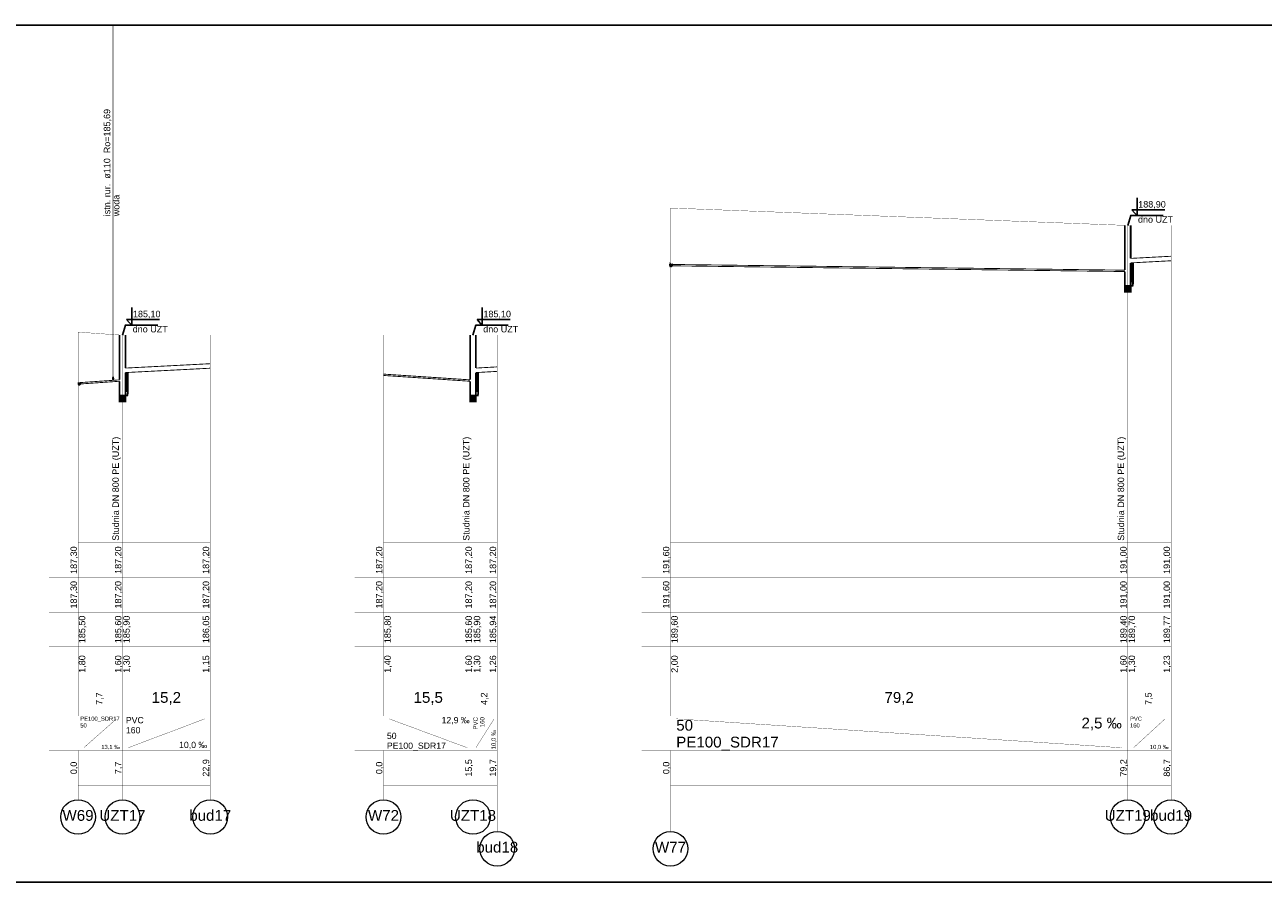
# Model space of a CAD drawing. Header units: inches. Extents: x -156 to 1086, y -12 to 33.
# Tile 26 of 30: x 743 to 786, y -12 to 18. Entities that reach past the tile are written whole.
import ezdxf
from ezdxf.lldxf.tags import DXFTag

# ---------------------------------------------------------------- set-up
doc = ezdxf.new("R2010")
doc.units = ezdxf.units.IN
doc.header["$MEASUREMENT"] = 0
for name, color, linetype, true_color in [('IS_Kolizje', 7, 'SOLID', 0x000000), ('IS_Kolizje_-_opisy', 7, 'SOLID', 0x000000), ('IS_Sieci_na_profilu', 7, 'SOLID', 0x000000), ('IS_Tabelka_profilu', 7, 'SOLID', 0x000000), ('IS_Tabelka_profilu_-_opisy', 7, 'SOLID', 0x000000), ('IS_Teren_proj', 7, 'SOLID', 0x000000)]:
    doc.layers.add(name, color=color, linetype=linetype, true_color=true_color)
tags = doc.linetypes.add('DOT', pattern=[5, 0, -5]).pattern_tags.tags
tags[6:7] = [DXFTag(74, 4), DXFTag(75, 0), DXFTag(340, '0'), DXFTag(46, 0.0), DXFTag(50, 0.0), DXFTag(44, 0.0), DXFTag(45, 0.0)]
tags[4:5] = [DXFTag(74, 4), DXFTag(75, 0), DXFTag(340, '0'), DXFTag(46, 0.0), DXFTag(50, 0.0), DXFTag(44, 0.0), DXFTag(45, 0.0)]
tags = doc.linetypes.add('SOLID', pattern=[10, 10, 0]).pattern_tags.tags
tags[6:7] = [DXFTag(74, 4), DXFTag(75, 0), DXFTag(340, '0'), DXFTag(46, 0.0), DXFTag(50, 0.0), DXFTag(44, 0.0), DXFTag(45, 0.0)]
tags[4:5] = [DXFTag(74, 4), DXFTag(75, 0), DXFTag(340, '0'), DXFTag(46, 0.0), DXFTag(50, 0.0), DXFTag(44, 0.0), DXFTag(45, 0.0)]
pattern_1 = [(37.5, (0, 0), (-0.00062993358, 0.0192682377), [0, -0.0152, 0, -0.017, 0, -0.01625]), (7.5, (0, 0), (0.01769776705, 0.02822146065), [0, -0.0082, 0, -0.0137, 0, -0.00525]), (-32.5, (-0.0123, 0), (0.0311414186, 5.659054e-05), [0, -0.005, 0, -0.018, 0, -0.0235]), (-42.5, (-0.0123, 0), (0.030061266, 0.00877675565), [0, -0.0025, 0, -0.0118, 0, -0.0135])]

msp = doc.modelspace()

# ---------------------------------------------------------------- hatches: boundary and pattern name
at = {"layer": 'IS_Kolizje', "ltscale": 0.01}
h = msp.add_hatch(color=256, dxfattribs=at)
edge = h.paths.add_edge_path()
edge.add_ellipse((746.185, 5.692), major_axis=(0, 0.055), ratio=0.2, start_angle=0, end_angle=360)
at = {"layer": 'IS_Sieci_na_profilu', "ltscale": 0.01}
for points in [[(781.23, 8.9), (781.33, 8.9), (781.43, 8.9), (781.43, 8.7), (781.33, 8.7), (781.23, 8.7)], [(746.41, 5.1), (746.51, 5.1), (746.61, 5.1), (746.61, 4.9), (746.51, 4.9), (746.41, 4.9)], [(758.55, 5.1), (758.65, 5.1), (758.75, 5.1), (758.75, 4.9), (758.65, 4.9), (758.55, 4.9)]]:
    msp.add_hatch(color=256, dxfattribs=at).paths.add_polyline_path(points)
h = msp.add_hatch(dxfattribs=at)
h.set_pattern_fill('AR-SAND', color=256, scale=0.01, style=0)
h.set_pattern_definition(pattern_1)
h.paths.add_polyline_path([(782.58, 8.7), (782.68, 8.7), (782.78, 8.7), (782.68, 8.7)])
h = msp.add_hatch(dxfattribs=at)
h.set_pattern_fill('AR-SAND', color=256, scale=0.01, style=0)
h.set_pattern_definition(pattern_1)
h.paths.add_polyline_path([(747.76, 4.9), (747.86, 4.9), (747.96, 4.9), (747.86, 4.9)])
h = msp.add_hatch(dxfattribs=at)
h.set_pattern_fill('AR-SAND', color=256, scale=0.01, style=0)
h.set_pattern_definition(pattern_1)
h.paths.add_polyline_path([(759.9, 4.9), (760, 4.9), (760.1, 4.9), (760, 4.9)])

# ---------------------------------------------------------------- linework, layer by layer
for p, q in [((702.014, 17.94), (882.366, 17.94)), ((702.014, -11.76), (882.366, -11.76))]:
    msp.add_line(p, q)
for points in [[(781.652, 11.335), (781.652, 11.952)], [(781.33, 11), (781.433, 11.344), (782.551, 11.344)], [(782.614, 11.539), (781.474, 11.539)], [(781.652, 11.335), (781.474, 11.539)], [(746.832, 7.535), (746.832, 8.152)], [(758.972, 7.535), (758.972, 8.152)], [(747.794, 7.739), (746.654, 7.739)], [(746.832, 7.535), (746.654, 7.739)], [(759.934, 7.739), (758.794, 7.739)], [(758.972, 7.535), (758.794, 7.739)], [(746.51, 7.2), (746.613, 7.544), (747.731, 7.544)], [(758.65, 7.2), (758.753, 7.544), (759.871, 7.544)]]:
    msp.add_lwpolyline(points)
at = {"layer": 'IS_Kolizje', "lineweight": 20, "ltscale": 0.01}
msp.add_ellipse((746.185, 5.692), major_axis=(0, 0.055), ratio=0.2, dxfattribs=at)
at = {"layer": 'IS_Kolizje_-_opisy', "ltscale": 0.01, "const_width": 0.02}
msp.add_lwpolyline([(746.185, 17.94), (746.185, 5.747)], dxfattribs=at)
at = {"layer": 'IS_Sieci_na_profilu', "ltscale": 0.01}
for points, const_width in [([(781.23, 9.447), (781.23, 11)], 0.06), ([(781.43, 9.852), (781.43, 11)], 0.06), ([(781.43, 9.854), (782.83, 9.929)], 0.03), ([(765.49, 9.646), (781.23, 9.446)], 0.03), ([(765.49, 9.598), (781.23, 9.399)], 0.03), ([(781.512, 9.704), (781.512, 8.98), (781.496, 8.9), (781.43, 8.9)], 0.06), ([(781.48, 9.703), (781.48, 9.14), (781.464, 9.06), (781.43, 9.06)], 0.06), ([(781.43, 8.9), (781.43, 9.7)], 0.06), ([(781.43, 9.698), (782.83, 9.773)], 0.03), ([(781.23, 8.9), (781.23, 9.397)], 0.06), ([(781.23, 8.9), (781.33, 8.9), (781.33, 8.9), (781.43, 8.9), (781.43, 8.9), (781.33, 8.9), (781.33, 8.9), (781.23, 8.9)], 0.06), ([(781.23, 8.9), (781.33, 8.9), (781.33, 8.9), (781.43, 8.9), (781.43, 8.7), (781.33, 8.7), (781.33, 8.7), (781.23, 8.7), (781.23, 8.9)], 0.06), ([(746.41, 5.647), (746.41, 7.2)], 0.06), ([(746.61, 6.052), (746.61, 7.2)], 0.06), ([(758.55, 5.647), (758.55, 7.2)], 0.06), ([(758.75, 6.052), (758.75, 7.2)], 0.06), ([(746.61, 6.054), (749.55, 6.206)], 0.03), ([(746.61, 5.898), (749.55, 6.05)], 0.03), ([(758.75, 6.054), (759.49, 6.096)], 0.03), ([(744.97, 5.546), (746.41, 5.646)], 0.03), ([(744.97, 5.498), (746.41, 5.598)], 0.03), ([(746.41, 5.1), (746.41, 5.597)], 0.06), ([(746.692, 5.904), (746.692, 5.18), (746.676, 5.1), (746.61, 5.1)], 0.06), ([(746.66, 5.903), (746.66, 5.34), (746.644, 5.26), (746.61, 5.26)], 0.06), ([(746.61, 5.1), (746.61, 5.9)], 0.06), ([(755.55, 5.846), (758.55, 5.646)], 0.03), ([(755.55, 5.799), (758.55, 5.598)], 0.03), ([(758.55, 5.1), (758.55, 5.597)], 0.06), ([(758.832, 5.905), (758.832, 5.18), (758.816, 5.1), (758.75, 5.1)], 0.06), ([(758.8, 5.903), (758.8, 5.34), (758.784, 5.26), (758.75, 5.26)], 0.06), ([(758.75, 5.1), (758.75, 5.9)], 0.06), ([(758.75, 5.898), (759.49, 5.94)], 0.03), ([(746.41, 5.1), (746.51, 5.1), (746.51, 5.1), (746.61, 5.1), (746.61, 5.1), (746.51, 5.1), (746.51, 5.1), (746.41, 5.1)], 0.06), ([(746.41, 5.1), (746.51, 5.1), (746.51, 5.1), (746.61, 5.1), (746.61, 4.9), (746.51, 4.9), (746.51, 4.9), (746.41, 4.9), (746.41, 5.1)], 0.06), ([(758.55, 5.1), (758.65, 5.1), (758.65, 5.1), (758.75, 5.1), (758.75, 5.1), (758.65, 5.1), (758.65, 5.1), (758.55, 5.1)], 0.06), ([(758.55, 5.1), (758.65, 5.1), (758.65, 5.1), (758.75, 5.1), (758.75, 4.9), (758.65, 4.9), (758.65, 4.9), (758.55, 4.9), (758.55, 5.1)], 0.06)]:
    msp.add_lwpolyline(points, dxfattribs=dict(at, const_width=const_width))
at = {"layer": 'IS_Sieci_na_profilu', "linetype": 'DOT', "lineweight": 60, "ltscale": 0.01}
for centre, major_axis, ratio in [((765.512, 9.631), (0, 0.0315), 0.180811), ((745.02, 5.525), (0, 0.025), 0.0004)]:
    msp.add_ellipse(centre, major_axis=major_axis, ratio=ratio, dxfattribs=at)
at = {"layer": 'IS_Tabelka_profilu', "ltscale": 0.01, "const_width": 0.01}
for points in [[(765.49, 11.6), (765.49, 0)], [(765.49, 0), (765.49, 11.6)], [(781.33, 11), (781.33, 0)], [(781.33, 0), (781.33, 11)], [(782.83, 11), (782.83, 0)], [(744.97, 7.3), (744.97, 0)], [(744.97, 0), (744.97, 7.3)], [(746.51, 7.2), (746.51, 0)], [(746.51, 0), (746.51, 7.2)], [(749.55, 7.2), (749.55, 0)], [(755.55, 7.2), (755.55, 0)], [(755.55, 0), (755.55, 7.2)], [(758.65, 7.2), (758.65, 0)], [(758.65, 0), (758.65, 7.2)], [(759.49, 7.2), (759.49, 0)], [(744.97, 0), (744.97, 1.2)], [(746.51, 0), (746.51, 1.2)], [(749.55, 0), (749.55, 1.2)], [(755.55, 0), (755.55, 1.2)], [(758.65, 0), (758.65, 1.2)], [(759.49, 0), (759.49, 1.2)], [(765.49, 0), (765.49, 1.2)], [(781.33, 0), (781.33, 1.2)], [(782.83, 0), (782.83, 1.2)], [(746.51, -6), (744.97, -6), (744.97, 0), (746.51, 0), (746.51, -6)], [(749.55, -6), (746.51, -6), (746.51, 0), (749.55, 0), (749.55, -6)], [(758.65, -6), (755.55, -6), (755.55, 0), (758.65, 0), (758.65, -6)], [(759.49, -6), (758.65, -6), (758.65, 0), (759.49, 0), (759.49, -6)], [(781.33, -6), (765.49, -6), (765.49, 0), (781.33, 0), (781.33, -6)], [(782.83, -6), (781.33, -6), (781.33, 0), (782.83, 0), (782.83, -6)], [(743.97, -1.2), (744.97, -1.2)], [(744.97, -1.2), (746.51, -1.2)], [(746.51, -1.2), (749.55, -1.2)], [(754.55, -1.2), (755.55, -1.2)], [(755.55, -1.2), (758.65, -1.2)], [(758.65, -1.2), (759.49, -1.2)], [(764.49, -1.2), (765.49, -1.2)], [(765.49, -1.2), (781.33, -1.2)], [(781.33, -1.2), (782.83, -1.2)], [(743.97, -2.4), (744.97, -2.4)], [(744.97, -2.4), (746.51, -2.4)], [(746.51, -2.4), (749.55, -2.4)], [(754.55, -2.4), (755.55, -2.4)], [(755.55, -2.4), (758.65, -2.4)], [(758.65, -2.4), (759.49, -2.4)], [(764.49, -2.4), (765.49, -2.4)], [(765.49, -2.4), (781.33, -2.4)], [(781.33, -2.4), (782.83, -2.4)], [(743.97, -3.6), (744.97, -3.6)], [(744.97, -3.6), (746.51, -3.6)], [(746.51, -3.6), (749.55, -3.6)], [(754.55, -3.6), (755.55, -3.6)], [(755.55, -3.6), (758.65, -3.6)], [(758.65, -3.6), (759.49, -3.6)], [(764.49, -3.6), (765.49, -3.6)], [(765.49, -3.6), (781.33, -3.6)], [(781.33, -3.6), (782.83, -3.6)], [(743.97, -4.8), (744.97, -4.8)], [(744.97, -4.8), (746.51, -4.8)], [(746.51, -4.8), (749.55, -4.8)], [(754.55, -4.8), (755.55, -4.8)], [(755.55, -4.8), (758.65, -4.8)], [(758.65, -4.8), (759.49, -4.8)], [(764.49, -4.8), (765.49, -4.8)], [(765.49, -4.8), (781.33, -4.8)], [(781.33, -4.8), (782.83, -4.8)], [(743.97, -6), (744.97, -6)], [(744.97, -6), (746.51, -6)], [(746.51, -7.2), (746.51, -6)], [(746.51, -6), (749.55, -6)], [(749.55, -7.2), (749.55, -6)], [(754.55, -6), (755.55, -6)], [(755.55, -6), (758.65, -6)], [(758.65, -7.2), (758.65, -6)], [(758.65, -6), (759.49, -6)], [(759.49, -7.2), (759.49, -6)], [(764.49, -6), (765.49, -6)], [(765.49, -6), (781.33, -6)], [(781.33, -7.2), (781.33, -6)], [(781.33, -6), (782.83, -6)], [(782.83, -7.2), (782.83, -6)], [(743.97, -7.2), (744.97, -7.2)], [(746.51, -8.4), (744.97, -8.4), (744.97, -7.2), (746.51, -7.2), (746.51, -8.4)], [(744.97, -7.2), (746.51, -7.2)], [(749.55, -8.4), (746.51, -8.4), (746.51, -7.2), (749.55, -7.2), (749.55, -8.4)], [(746.51, -7.2), (749.55, -7.2)], [(754.55, -7.2), (755.55, -7.2)], [(758.65, -8.4), (755.55, -8.4), (755.55, -7.2), (758.65, -7.2), (758.65, -8.4)], [(755.55, -7.2), (758.65, -7.2)], [(759.49, -8.4), (758.65, -8.4), (758.65, -7.2), (759.49, -7.2), (759.49, -8.4)], [(758.65, -7.2), (759.49, -7.2)], [(764.49, -7.2), (765.49, -7.2)], [(781.33, -8.4), (765.49, -8.4), (765.49, -7.2), (781.33, -7.2), (781.33, -8.4)], [(765.49, -7.2), (781.33, -7.2)], [(782.83, -8.4), (781.33, -8.4), (781.33, -7.2), (782.83, -7.2), (782.83, -8.4)], [(781.33, -7.2), (782.83, -7.2)], [(744.97, -8.4), (746.51, -8.4)], [(746.51, -8.4), (749.55, -8.4)], [(755.55, -8.4), (758.65, -8.4)], [(758.65, -8.4), (759.49, -8.4)], [(765.49, -8.4), (781.33, -8.4)], [(781.33, -8.4), (782.83, -8.4)]]:
    msp.add_lwpolyline(points, dxfattribs=at)
at = {"layer": 'IS_Tabelka_profilu_-_opisy', "ltscale": 0.01, "const_width": 0.01}
for points in [[(745.17, -7.1), (746.302, -6.1)], [(746.71, -7.1), (749.359, -6.1)], [(755.75, -6.1), (758.451, -7.1)], [(758.75, -7.1), (759.383, -6.1)], [(765.69, -6.1), (781.122, -7.1)], [(781.53, -7.1), (782.622, -6.1)], [(744.97, -8.9), (744.97, -8.4)], [(746.51, -8.9), (746.51, -8.4)], [(749.55, -8.9), (749.55, -8.4)], [(755.55, -8.9), (755.55, -8.4)], [(758.65, -8.9), (758.65, -8.4)], [(759.49, -10), (759.49, -8.4)], [(765.49, -10), (765.49, -8.4)], [(781.33, -8.9), (781.33, -8.4)], [(782.83, -8.9), (782.83, -8.4)]]:
    msp.add_lwpolyline(points, dxfattribs=at)
at = {"layer": 'IS_Tabelka_profilu_-_opisy', "lineweight": 9, "ltscale": 0.01}
for centre in [(744.97, -9.5), (746.51, -9.5), (749.55, -9.5), (755.55, -9.5), (758.65, -9.5), (781.33, -9.5), (782.83, -9.5), (759.49, -10.6), (765.49, -10.6)]:
    msp.add_ellipse(centre, major_axis=(0.6, 0), ratio=1, dxfattribs=at)
at = {"layer": 'IS_Teren_proj', "ltscale": 0.01, "const_width": 0.01}
for points in [[(765.49, 11.6), (781.23, 11)], [(781.23, 11), (781.33, 11)], [(781.33, 11), (781.43, 11)], [(781.43, 11), (782.83, 11)], [(744.97, 7.3), (746.41, 7.2)], [(746.41, 7.2), (746.51, 7.2)], [(746.51, 7.2), (746.61, 7.2)], [(746.61, 7.2), (749.55, 7.2)], [(755.55, 7.2), (758.55, 7.2)], [(758.55, 7.2), (758.65, 7.2)], [(758.65, 7.2), (758.75, 7.2)], [(758.75, 7.2), (759.49, 7.2)]]:
    msp.add_lwpolyline(points, dxfattribs=at)

# ---------------------------------------------------------------- texts
at = {"layer": 'IS_Kolizje_-_opisy', "ltscale": 0.01, "char_height": 0.2232, "attachment_point": 7, "rotation": 90}
for s, insert in [('\\fArial|b0|i0;istn. rur.  ø110  Ro=185,69', (746.127, 11.315)), ('\\fArial|b0|i0;woda', (746.407, 11.315))]:
    msp.add_mtext(s, dxfattribs=dict(at, insert=insert))
at = {"layer": 'IS_Tabelka_profilu_-_opisy', "ltscale": 0.01}
for s, insert, char_height, attachment_point in [('{\\fArial|b0|i0|c238|p34;188,90}', (782.169, 11.575), 0.2232, 8), ('{\\fArial|b0|i0|c238|p34;dno UZT}', (782.291, 11.088), 0.2232, 8), ('{\\fArial|b0|i0|c238|p34;185,10}', (747.349, 7.775), 0.2232, 8), ('{\\fArial|b0|i0|c238|p34;185,10}', (759.489, 7.775), 0.2232, 8), ('{\\fArial|b0|i0|c238|p34;dno UZT}', (747.471, 7.288), 0.2232, 8), ('{\\fArial|b0|i0|c238|p34;dno UZT}', (759.611, 7.288), 0.2232, 8), ('\\fArial|b0|i0;15,2', (748.03, -5.614), 0.3744, 8), ('\\fArial|b0|i0;15,5', (757.1, -5.614), 0.3744, 8), ('\\fArial|b0|i0;79,2', (773.41, -5.614), 0.3744, 8), ('{\\fArial|b0|i0|c238|p34;50}', (745.048, -6.255), 0.144, 1), ('\\fArial|b0|i0;PE100_SDR17', (745.048, -6.022), 0.144, 1), ('{\\fArial|b0|i0|c238|p34;160}', (746.627, -6.386), 0.216, 1), ('{\\fArial|b0|i0|c238|p34;PVC}', (746.627, -6.036), 0.216, 1), ('\\fArial|b0|i0;12,9 ‰', (758.534, -6.036), 0.216, 3), ('{\\fArial|b0|i0|c238|p34;50}', (765.69, -6.514), 0.3744, 7), ('\\fArial|b0|i0;2,5 ‰', (781.122, -6.058), 0.3744, 3), ('{\\fArial|b0|i0|c238|p34;160}', (781.408, -6.255), 0.144, 1), ('{\\fArial|b0|i0|c238|p34;PVC}', (781.408, -6.022), 0.144, 1), ('{\\fArial|b0|i0|c238|p34;50}', (755.667, -6.8), 0.216, 7), ('\\fArial|b0|i0;PE100_SDR17', (765.69, -7.2), 0.3744, 7), ('\\fArial|b0|i0;13,1 ‰', (746.424, -7.171), 0.144, 9), ('\\fArial|b0|i0;10,0 ‰', (749.442, -7.15), 0.216, 9), ('\\fArial|b0|i0;PE100_SDR17', (755.667, -7.2), 0.216, 7), ('\\fArial|b0|i0;10,0 ‰', (782.744, -7.171), 0.144, 9), ('\\fArial|b0|i0;W69', (744.97, -9.258), 0.3744, 2), ('\\fArial|b0|i0;UZT17', (746.51, -9.258), 0.3744, 2), ('\\fArial|b0|i0;bud17', (749.55, -9.258), 0.3744, 2), ('\\fArial|b0|i0;W72', (755.55, -9.258), 0.3744, 2), ('\\fArial|b0|i0;UZT18', (758.65, -9.258), 0.3744, 2), ('\\fArial|b0|i0;UZT19', (781.33, -9.258), 0.3744, 2), ('\\fArial|b0|i0;bud19', (782.83, -9.258), 0.3744, 2), ('\\fArial|b0|i0;bud18', (759.49, -10.358), 0.3744, 2), ('\\fArial|b0|i0;W77', (765.49, -10.358), 0.3744, 2)]:
    msp.add_mtext(s, dxfattribs=dict(at, insert=insert, char_height=char_height, attachment_point=attachment_point))
at = {"layer": 'IS_Tabelka_profilu_-_opisy', "ltscale": 0.01, "rotation": 90}
for s, insert, char_height, attachment_point in [('{\\fArial|b0|i0|c238|p34;Studnia DN 800 PE (UZT)}', (746.451, 0.071), 0.2232, 7), ('{\\fArial|b0|i0|c238|p34;Studnia DN 800 PE (UZT)}', (758.595, 0.071), 0.2232, 7), ('{\\fArial|b0|i0|c238|p34;Studnia DN 800 PE (UZT)}', (781.271, 0.071), 0.2232, 7), ('\\fArial|b0|i0;187,30', (744.974, -0.6), 0.2232, 8), ('\\fArial|b0|i0;187,20', (746.514, -0.6), 0.2232, 8), ('\\fArial|b0|i0;187,20', (749.554, -0.6), 0.2232, 8), ('\\fArial|b0|i0;187,20', (755.554, -0.6), 0.2232, 8), ('\\fArial|b0|i0;187,20', (758.654, -0.6), 0.2232, 8), ('\\fArial|b0|i0;187,20', (759.494, -0.6), 0.2232, 8), ('\\fArial|b0|i0;191,60', (765.494, -0.6), 0.2232, 8), ('\\fArial|b0|i0;191,00', (781.334, -0.6), 0.2232, 8), ('\\fArial|b0|i0;191,00', (782.834, -0.6), 0.2232, 8), ('\\fArial|b0|i0;187,30', (744.974, -1.8), 0.2232, 8), ('\\fArial|b0|i0;187,20', (746.514, -1.8), 0.2232, 8), ('\\fArial|b0|i0;187,20', (749.554, -1.8), 0.2232, 8), ('\\fArial|b0|i0;187,20', (755.554, -1.8), 0.2232, 8), ('\\fArial|b0|i0;187,20', (758.654, -1.8), 0.2232, 8), ('\\fArial|b0|i0;187,20', (759.494, -1.8), 0.2232, 8), ('\\fArial|b0|i0;191,60', (765.494, -1.8), 0.2232, 8), ('\\fArial|b0|i0;191,00', (781.334, -1.8), 0.2232, 8), ('\\fArial|b0|i0;191,00', (782.834, -1.8), 0.2232, 8), ('\\fArial|b0|i0;185,50', (744.998, -3), 0.2232, 2), ('\\fArial|b0|i0;185,60', (746.514, -3), 0.2232, 8), ('\\fArial|b0|i0;185,90', (746.538, -3), 0.2232, 2), ('\\fArial|b0|i0;186,05', (749.554, -3), 0.2232, 8), ('\\fArial|b0|i0;185,80', (755.578, -3), 0.2232, 2), ('\\fArial|b0|i0;185,60', (758.654, -3), 0.2232, 8), ('\\fArial|b0|i0;185,90', (758.678, -3), 0.2232, 2), ('\\fArial|b0|i0;185,94', (759.494, -3), 0.2232, 8), ('\\fArial|b0|i0;189,60', (765.518, -3), 0.2232, 2), ('\\fArial|b0|i0;189,40', (781.334, -3), 0.2232, 8), ('\\fArial|b0|i0;189,70', (781.358, -3), 0.2232, 2), ('\\fArial|b0|i0;189,77', (782.834, -3), 0.2232, 8), ('\\fArial|b0|i0;1,80', (744.998, -4.2), 0.2232, 2), ('\\fArial|b0|i0;1,60', (746.514, -4.2), 0.2232, 8), ('\\fArial|b0|i0;1,30', (746.538, -4.2), 0.2232, 2), ('\\fArial|b0|i0;1,15', (749.554, -4.2), 0.2232, 8), ('\\fArial|b0|i0;1,40', (755.578, -4.2), 0.2232, 2), ('\\fArial|b0|i0;1,60', (758.654, -4.2), 0.2232, 8), ('\\fArial|b0|i0;1,30', (758.678, -4.2), 0.2232, 2), ('\\fArial|b0|i0;1,26', (759.494, -4.2), 0.2232, 8), ('\\fArial|b0|i0;2,00', (765.518, -4.2), 0.2232, 2), ('\\fArial|b0|i0;1,60', (781.334, -4.2), 0.2232, 8), ('\\fArial|b0|i0;1,30', (781.358, -4.2), 0.2232, 2), ('\\fArial|b0|i0;1,23', (782.834, -4.2), 0.2232, 8), ('\\fArial|b0|i0;7,7', (745.858, -5.4), 0.2232, 8), ('\\fArial|b0|i0;4,2', (759.188, -5.4), 0.2232, 8), ('\\fArial|b0|i0;7,5', (782.198, -5.4), 0.2232, 8), ('{\\fArial|b0|i0|c238|p34;PVC}', (758.662, -6.038), 0.1512, 3), ('{\\fArial|b0|i0|c238|p34;160}', (758.896, -6.038), 0.1512, 3), ('\\fArial|b0|i0;10,0 ‰', (759.467, -7.162), 0.1512, 7), ('\\fArial|b0|i0;0,0', (744.974, -7.8), 0.2232, 8), ('\\fArial|b0|i0;7,7', (746.514, -7.8), 0.2232, 8), ('\\fArial|b0|i0;22,9', (749.554, -7.8), 0.2232, 8), ('\\fArial|b0|i0;0,0', (755.554, -7.8), 0.2232, 8), ('\\fArial|b0|i0;15,5', (758.654, -7.8), 0.2232, 8), ('\\fArial|b0|i0;19,7', (759.494, -7.8), 0.2232, 8), ('\\fArial|b0|i0;0,0', (765.494, -7.8), 0.2232, 8), ('\\fArial|b0|i0;79,2', (781.334, -7.8), 0.2232, 8), ('{\\fArial|b0|i0|c238|p34;86,7}', (782.834, -7.8), 0.2232, 8)]:
    msp.add_mtext(s, dxfattribs=dict(at, insert=insert, char_height=char_height, attachment_point=attachment_point))

doc.saveas('drawing.dxf')
